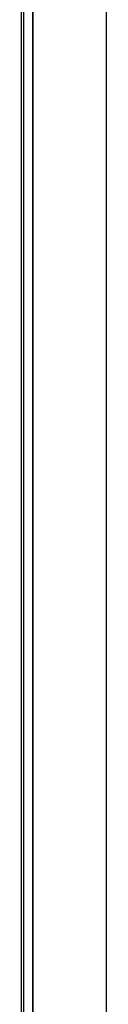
# Model space of a CAD drawing. Header units: inches. Extents: x 53216 to 117387, y -66787 to -22834.
# Tile 80 of 256: x 60591.652 to 60592.252, y -30137.781 to -30130.822. Entities that reach past the tile are written whole.
import ezdxf

# ---------------------------------------------------------------- set-up
doc = ezdxf.new("R2010")
doc.units = ezdxf.units.IN
doc.header["$MEASUREMENT"] = 0
doc.layers.add('FAKRO LOFT LADDERS', color=7, linetype='Continuous')

msp = doc.modelspace()

# ---------------------------------------------------------------- linework, layer by layer
at = {"layer": 'FAKRO LOFT LADDERS', "color": 7, "linetype": 'Continuous'}
for p, q in [((60591.6518, -30202.2854), (60591.6518, -30084.3854)), ((60591.6672, -30202.27), (60591.6672, -30084.4008)), ((60591.7322, -30202.205), (60591.7322, -30084.4658)), ((60591.7322, -30084.4658), (60591.7322, -30202.205)), ((60592.2518, -30201.6854), (60592.2518, -30084.9854))]:
    msp.add_line(p, q, dxfattribs=at)

doc.saveas('drawing.dxf')
